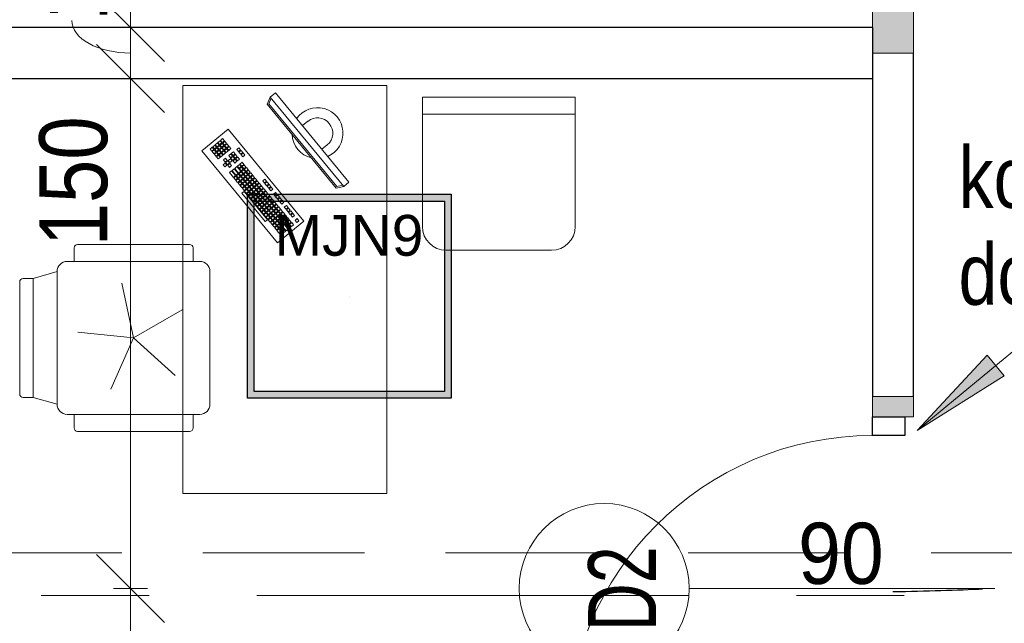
# Model space of a CAD drawing. Header units: centimetres. Extents: x -1631 to 21770, y -8842 to 3590.
# Tile 23 of 142: x 34 to 324, y 400 to 578. Entities that reach past the tile are written whole.
import ezdxf

# ---------------------------------------------------------------- set-up
doc = ezdxf.new("R2010")
doc.units = ezdxf.units.CM
for name, pattern in [('Dash', [60, 30, -30]), ('Oś', [222.25, 127, -31.75, 31.75, -31.75]), ('Ukryte', [71.438, 47.625, -23.813])]:
    doc.linetypes.add(name, pattern=pattern)
for name, color, linetype, lineweight in [('A-ANNO-DIMS', 211, 'Continuous', 13), ('A-ANNO-DIMS-100', 211, 'Continuous', 13), ('A-ANNO-NOTE', 131, 'Continuous', 9), ('A-DETL', 90, 'Continuous', 9), ('A-DETL-GENF', 92, 'Continuous', 9), ('A-DETL-HDLN', 90, 'Ukryte', 9), ('A-DETL-MEDM', 33, 'Continuous', 13), ('A-DOOR', 31, 'Continuous', 13), ('A-WALL', 113, 'Continuous', 13), ('A-WALL-PATT', 111, 'Continuous', 13), ('G-ANNO-TEXT', 231, 'Continuous', 13), ('I-FURN', 30, 'Continuous', 9), ('S-GRID', 1, 'Continuous', 13)]:
    doc.layers.add(name, color=color, linetype=linetype, lineweight=lineweight)
doc.layers.add('E_oprawy', color=12, linetype='Continuous')
doc.styles.add('Arial', font='arial.ttf', dxfattribs={"width": 0.9, "height": 18})
doc.styles.add('Arial Narrow_5', font='ARIALN.TTF', dxfattribs={"height": 20})
doc.styles.add('Arial Narrow_6', font='ARIALN.TTF', dxfattribs={"height": 18})
doc.styles.add('Arial_1', font='arial.ttf', dxfattribs={"width": 0.7, "height": 20})
doc.dimstyles.new('Diagonal_1_100__0__wewnętrzne', dxfattribs={"dimscale": 30.48, "dimtxt": 20.468619, "dimasz": 0.656168, "dimexe": 0.164042, "dimexo": 0.0625, "dimgap": 0.032808, "dimtad": 1, "dimdec": 0, "dimdsep": 46, "dimtxsty": 'Arial Narrow_5', "dimblk1": 'OBLIQUE', "dimblk2": 'OBLIQUE', "dimsah": 1, "dimcen": 0.09, "dimazin": 0, "dimtfac": 1, "dimtdec": 4, "dimtix": 1, "dimtmove": 0, "dimatfit": 3, "dimfxl": 0, "dimtvp": 1, "dimtolj": 1, "dimtzin": 0, "dimarcsym": 0})
doc.dimstyles.new('Diagonal_1_100__0__wewnętrzne_1', dxfattribs={"dimscale": 30.48, "dimtxt": 20.468619, "dimasz": 0.656168, "dimexe": 0.164042, "dimexo": 0.0625, "dimgap": 0.032808, "dimtad": 1, "dimdec": 0, "dimdsep": 46, "dimtxsty": 'Arial Narrow_5', "dimblk1": 'OBLIQUE', "dimblk2": 'OBLIQUE', "dimsah": 1, "dimcen": 0.09, "dimazin": 0, "dimtfac": 1, "dimtdec": 4, "dimtix": 1, "dimtmove": 1, "dimatfit": 3, "dimfxl": 0, "dimtvp": 1, "dimtolj": 1, "dimtzin": 0, "dimarcsym": 0})
doc.dimstyles.new('Diagonal_1_100__0__wewnętrzne_2', dxfattribs={"dimscale": 30.48, "dimtxt": 20.468619, "dimasz": 0.656168, "dimexe": 0.164042, "dimexo": 0.0625, "dimgap": 0.032808, "dimtad": 1, "dimdec": 0, "dimdsep": 46, "dimtxsty": 'Arial Narrow_5', "dimblk1": 'OBLIQUE', "dimblk2": 'OBLIQUE', "dimsah": 1, "dimcen": 0.09, "dimazin": 0, "dimtfac": 1, "dimtdec": 4, "dimtix": 1, "dimtmove": 2, "dimatfit": 3, "dimfxl": 0, "dimtvp": 1, "dimtolj": 1, "dimtzin": 0, "dimarcsym": 0})

# ---------------------------------------------------------------- blocks, each defined once
blk = doc.blocks.new('DRZWI 1S - automatyczna etykieta - Drzwi 90-2322410-6_piętro IV __13_80 m_ - stan projektowany')
at = {"layer": 'A-DETL-GENF'}
for p, q in [((-50.5, 3.5), (-45, 3.5)), ((-50.5, -6), (-50.5, 3.5)), ((-45, 3.5), (-45, -6)), ((45, 3.5), (50.5, 3.5)), ((45, -6), (45, 3.5)), ((50.5, 3.5), (50.5, -6)), ((-45, -6), (-50.5, -6)), ((50.5, -6), (45, -6))]:
    blk.add_line(p, q, dxfattribs=at)
at = {"layer": 'A-DETL-MEDM', "lineweight": 25}
for p, q in [((-50.5, -6), (-50.5, 3.5)), ((-50.5, 3.5), (-45, 3.5)), ((-45, 3.5), (-45, -6)), ((45, 3.5), (45, -6)), ((50.5, 3.5), (45, 3.5)), ((50.5, -6), (50.5, 3.5)), ((-45, -6), (-50.5, -6)), ((45, -6), (50.5, -6))]:
    blk.add_line(p, q, dxfattribs=at)
at = {"layer": 'A-DOOR'}
blk.add_line((45, -6), (45, -96), dxfattribs=at)
blk.add_arc((45, -6), 90, 180, 270, dxfattribs=at)
blk = doc.blocks.new('biurko lekarskie 60x120 - biurko lekarskie 60x120-1270917-6_piętro IV __13_80 m_ - stan projektowany')
at = {"layer": 'I-FURN'}
for p, q in [((-76.23, 30), (43.77, 30)), ((-76.23, -30), (-76.23, 30)), ((43.77, 30), (43.77, -30)), ((-2.52, 2.15), (24.52, 24.38)), ((24.52, 24.38), (30.87, 16.66)), ((23.52, 20.71), (22.9, 20.21)), ((24.03, 20.1), (23.52, 20.71)), ((24.29, 21.35), (23.67, 20.84)), ((23.67, 20.84), (24.18, 20.22)), ((24.18, 20.22), (24.8, 20.73)), ((24.8, 20.73), (24.29, 21.35)), ((24.93, 20.58), (24.31, 20.07)), ((25.06, 21.99), (24.45, 21.48)), ((24.45, 21.48), (24.95, 20.86)), ((25.43, 19.96), (24.93, 20.58)), ((24.95, 20.86), (25.57, 21.37)), ((25.57, 21.37), (25.06, 21.99)), ((25.7, 21.21), (25.08, 20.7)), ((25.08, 20.7), (25.59, 20.09)), ((25.59, 20.09), (26.21, 20.59)), ((26.21, 20.59), (25.7, 21.21)), ((26.33, 20.44), (25.72, 19.93)), ((26.84, 19.82), (26.33, 20.44)), ((20.43, 18.17), (19.81, 17.67)), ((19.81, 17.67), (20.32, 17.05)), ((20.32, 17.05), (20.94, 17.56)), ((20.94, 17.56), (20.43, 18.17)), ((21.06, 17.4), (20.45, 16.89)), ((21.57, 16.78), (21.06, 17.4)), ((21.84, 18.04), (21.22, 17.53)), ((21.22, 17.53), (21.73, 16.91)), ((21.73, 16.91), (22.34, 17.42)), ((22.34, 17.42), (21.84, 18.04)), ((22.75, 20.08), (22.13, 19.57)), ((22.13, 19.57), (22.64, 18.95)), ((22.64, 18.95), (23.25, 19.46)), ((23.25, 19.46), (22.75, 20.08)), ((23.38, 19.31), (22.76, 18.8)), ((22.76, 18.8), (23.27, 18.18)), ((22.9, 20.21), (23.41, 19.59)), ((23.27, 18.18), (23.89, 18.69)), ((23.89, 18.69), (23.38, 19.31)), ((24.02, 18.53), (23.4, 18.03)), ((23.4, 18.03), (23.91, 17.41)), ((23.41, 19.59), (24.03, 20.1)), ((24.15, 19.94), (23.54, 19.43)), ((23.54, 19.43), (24.04, 18.82)), ((23.91, 17.41), (24.52, 17.92)), ((24.52, 17.92), (24.02, 18.53)), ((24.65, 17.76), (24.03, 17.25)), ((24.04, 18.82), (24.66, 19.32)), ((24.66, 19.32), (24.15, 19.94)), ((24.79, 19.17), (24.17, 18.66)), ((24.17, 18.66), (24.68, 18.04)), ((24.31, 20.07), (24.82, 19.45)), ((25.16, 17.14), (24.65, 17.76)), ((24.68, 18.04), (25.3, 18.55)), ((25.3, 18.55), (24.79, 19.17)), ((25.42, 18.4), (24.81, 17.89)), ((24.81, 17.89), (25.31, 17.27)), ((24.82, 19.45), (25.43, 19.96)), ((25.56, 19.81), (24.94, 19.3)), ((24.94, 19.3), (25.45, 18.68)), ((25.31, 17.27), (25.93, 17.78)), ((25.93, 17.78), (25.42, 18.4)), ((26.06, 17.63), (25.44, 17.12)), ((25.45, 18.68), (26.07, 19.19)), ((26.07, 19.19), (25.56, 19.81)), ((26.2, 19.03), (25.58, 18.52)), ((25.58, 18.52), (26.09, 17.91)), ((25.72, 19.93), (26.22, 19.31)), ((26.57, 17.01), (26.06, 17.63)), ((26.09, 17.91), (26.7, 18.41)), ((26.7, 18.41), (26.2, 19.03)), ((26.83, 18.26), (26.21, 17.75)), ((26.21, 17.75), (26.72, 17.13)), ((26.22, 19.31), (26.84, 19.82)), ((26.97, 19.67), (26.35, 19.16)), ((26.35, 19.16), (26.86, 18.54)), ((26.72, 17.13), (27.34, 17.64)), ((27.34, 17.64), (26.83, 18.26)), ((26.86, 18.54), (27.48, 19.05)), ((27.48, 19.05), (26.97, 19.67)), ((27.6, 18.9), (26.99, 18.39)), ((26.99, 18.39), (27.49, 17.77)), ((27.49, 17.77), (28.11, 18.28)), ((28.11, 18.28), (27.6, 18.9)), ((30.87, 16.66), (3.83, -5.57)), ((16.57, 15), (15.95, 14.49)), ((15.95, 14.49), (16.46, 13.87)), ((17.08, 14.38), (16.57, 15)), ((18.11, 16.27), (16.72, 15.13)), ((16.72, 15.13), (17.23, 14.51)), ((17.23, 14.51), (18.62, 15.65)), ((18.75, 15.5), (17.36, 14.35)), ((17.86, 13.74), (19.26, 14.88)), ((19.38, 14.72), (17.99, 13.58)), ((18.62, 15.65), (18.11, 16.27)), ((19.26, 14.88), (18.75, 15.5)), ((19.89, 14.11), (19.38, 14.72)), ((20.29, 16.77), (19.67, 16.26)), ((19.67, 16.26), (20.18, 15.64)), ((20.18, 15.64), (20.8, 16.15)), ((20.8, 16.15), (20.29, 16.77)), ((20.45, 16.89), (20.95, 16.28)), ((21.56, 15.22), (20.94, 14.71)), ((20.94, 14.71), (21.45, 14.1)), ((20.95, 16.28), (21.57, 16.78)), ((21.7, 16.63), (21.08, 16.12)), ((21.08, 16.12), (21.59, 15.5)), ((21.45, 14.1), (22.07, 14.6)), ((22.07, 14.6), (21.56, 15.22)), ((21.59, 15.5), (22.21, 16.01)), ((22.21, 16.01), (21.7, 16.63)), ((22.33, 15.86), (21.72, 15.35)), ((21.72, 15.35), (22.22, 14.73)), ((22.22, 14.73), (22.84, 15.24)), ((22.84, 15.24), (22.33, 15.86)), ((22.97, 15.08), (22.35, 14.58)), ((22.35, 14.58), (22.86, 13.96)), ((23.11, 16.49), (22.49, 15.98)), ((22.49, 15.98), (23, 15.37)), ((23.48, 14.47), (22.97, 15.08)), ((23, 15.37), (23.61, 15.87)), ((23.61, 15.87), (23.11, 16.49)), ((23.74, 15.72), (23.12, 15.21)), ((23.12, 15.21), (23.63, 14.59)), ((23.63, 14.59), (24.25, 15.1)), ((24.25, 15.1), (23.74, 15.72)), ((24.03, 17.25), (24.54, 16.64)), ((24.54, 16.64), (25.16, 17.14)), ((25.29, 16.99), (24.67, 16.48)), ((24.67, 16.48), (25.18, 15.86)), ((25.18, 15.86), (25.79, 16.37)), ((25.79, 16.37), (25.29, 16.99)), ((25.44, 17.12), (25.95, 16.5)), ((25.95, 16.5), (26.57, 17.01)), ((3.73, 5.74), (12.07, 12.6)), ((12.58, 11.98), (4.24, 5.12)), ((12.07, 12.6), (12.58, 11.98)), ((12.71, 11.82), (12.09, 11.31)), ((13.21, 11.2), (12.71, 11.82)), ((13.48, 12.46), (12.86, 11.95)), ((12.86, 11.95), (13.37, 11.33)), ((13.37, 11.33), (13.99, 11.84)), ((13.99, 11.84), (13.48, 12.46)), ((14.11, 11.69), (13.49, 11.18)), ((14.25, 13.09), (13.63, 12.58)), ((13.63, 12.58), (14.14, 11.97)), ((14.62, 11.07), (14.11, 11.69)), ((14.14, 11.97), (14.76, 12.48)), ((14.76, 12.48), (14.25, 13.09)), ((14.88, 12.32), (14.27, 11.81)), ((14.27, 11.81), (14.78, 11.19)), ((15.02, 13.73), (14.4, 13.22)), ((14.4, 13.22), (14.91, 12.6)), ((14.78, 11.19), (15.39, 11.7)), ((15.39, 11.7), (14.88, 12.32)), ((14.91, 12.6), (15.53, 13.11)), ((15.53, 13.11), (15.02, 13.73)), ((15.66, 12.96), (15.04, 12.45)), ((15.04, 12.45), (15.55, 11.83)), ((15.79, 14.36), (15.18, 13.86)), ((15.18, 13.86), (15.68, 13.24)), ((15.55, 11.83), (16.17, 12.34)), ((16.17, 12.34), (15.66, 12.96)), ((16.29, 12.18), (15.67, 11.68)), ((15.67, 11.68), (16.18, 11.06)), ((15.68, 13.24), (16.3, 13.75)), ((16.3, 13.75), (15.79, 14.36)), ((16.43, 13.59), (15.81, 13.08)), ((15.81, 13.08), (16.32, 12.46)), ((16.8, 11.57), (16.29, 12.18)), ((16.32, 12.46), (16.94, 12.97)), ((16.94, 12.97), (16.43, 13.59)), ((17.06, 12.82), (16.45, 12.31)), ((16.45, 12.31), (16.96, 11.69)), ((16.46, 13.87), (17.08, 14.38)), ((17.2, 14.23), (16.58, 13.72)), ((16.58, 13.72), (17.09, 13.1)), ((16.96, 11.69), (17.57, 12.2)), ((17.57, 12.2), (17.06, 12.82)), ((17.7, 12.05), (17.08, 11.54)), ((17.09, 13.1), (17.71, 13.61)), ((17.71, 13.61), (17.2, 14.23)), ((17.84, 13.45), (17.22, 12.95)), ((17.22, 12.95), (17.73, 12.33)), ((17.36, 14.35), (17.86, 13.74)), ((18.21, 11.43), (17.7, 12.05)), ((17.73, 12.33), (18.35, 12.84)), ((18.35, 12.84), (17.84, 13.45)), ((18.47, 12.68), (17.85, 12.17)), ((17.85, 12.17), (18.36, 11.56)), ((17.99, 13.58), (18.5, 12.96)), ((18.36, 11.56), (18.98, 12.06)), ((18.98, 12.06), (18.47, 12.68)), ((19.11, 11.91), (18.49, 11.4)), ((18.5, 12.96), (19.89, 14.11)), ((19.24, 13.32), (18.63, 12.81)), ((18.63, 12.81), (19.14, 12.19)), ((19.62, 11.29), (19.11, 11.91)), ((19.14, 12.19), (19.75, 12.7)), ((19.75, 12.7), (19.24, 13.32)), ((19.88, 12.54), (19.26, 12.04)), ((19.26, 12.04), (19.77, 11.42)), ((20.02, 13.95), (19.4, 13.44)), ((19.4, 13.44), (19.91, 12.83)), ((19.77, 11.42), (20.39, 11.93)), ((20.39, 11.93), (19.88, 12.54)), ((19.91, 12.83), (20.53, 13.33)), ((20.53, 13.33), (20.02, 13.95)), ((20.65, 13.18), (20.03, 12.67)), ((20.03, 12.67), (20.54, 12.05)), ((20.54, 12.05), (21.16, 12.56)), ((21.16, 12.56), (20.65, 13.18)), ((22.2, 14.45), (21.58, 13.94)), ((21.58, 13.94), (22.09, 13.32)), ((22.09, 13.32), (22.71, 13.83)), ((22.71, 13.83), (22.2, 14.45)), ((23.39, 12.84), (22.77, 12.33)), ((22.77, 12.33), (23.28, 11.72)), ((22.86, 13.96), (23.48, 14.47)), ((23.28, 11.72), (23.9, 12.22)), ((23.9, 12.22), (23.39, 12.84)), ((24.16, 13.48), (23.54, 12.97)), ((23.54, 12.97), (24.05, 12.35)), ((24.05, 12.35), (24.67, 12.86)), ((24.67, 12.86), (24.16, 13.48)), ((24.93, 14.11), (24.32, 13.6)), ((24.32, 13.6), (24.83, 12.99)), ((24.83, 12.99), (25.44, 13.49)), ((25.44, 13.49), (24.93, 14.11)), ((9.62, 9.28), (9, 8.77)), ((9, 8.77), (9.51, 8.16)), ((10.12, 8.66), (9.62, 9.28)), ((10.39, 9.92), (9.77, 9.41)), ((9.77, 9.41), (10.28, 8.79)), ((10.28, 8.79), (10.9, 9.3)), ((10.9, 9.3), (10.39, 9.92)), ((11.02, 9.15), (10.41, 8.64)), ((11.16, 10.55), (10.54, 10.04)), ((10.54, 10.04), (11.05, 9.43)), ((11.53, 8.53), (11.02, 9.15)), ((11.05, 9.43), (11.67, 9.93)), ((11.67, 9.93), (11.16, 10.55)), ((11.8, 9.78), (11.18, 9.27)), ((11.18, 9.27), (11.69, 8.65)), ((11.93, 11.19), (11.31, 10.68)), ((11.31, 10.68), (11.82, 10.06)), ((11.69, 8.65), (12.3, 9.16)), ((12.3, 9.16), (11.8, 9.78)), ((12.43, 9.01), (11.81, 8.5)), ((11.82, 10.06), (12.44, 10.57)), ((12.44, 10.57), (11.93, 11.19)), ((12.57, 10.42), (11.95, 9.91)), ((11.95, 9.91), (12.46, 9.29)), ((12.09, 11.31), (12.6, 10.7)), ((12.94, 8.39), (12.43, 9.01)), ((12.46, 9.29), (13.08, 9.8)), ((13.08, 9.8), (12.57, 10.42)), ((13.2, 9.64), (12.58, 9.13)), ((12.58, 9.13), (13.09, 8.52)), ((12.6, 10.7), (13.21, 11.2)), ((13.34, 11.05), (12.72, 10.54)), ((12.72, 10.54), (13.23, 9.92)), ((13.09, 8.52), (13.71, 9.02)), ((13.71, 9.02), (13.2, 9.64)), ((13.84, 8.87), (13.22, 8.36)), ((13.23, 9.92), (13.85, 10.43)), ((13.85, 10.43), (13.34, 11.05)), ((13.98, 10.28), (13.36, 9.77)), ((13.36, 9.77), (13.87, 9.15)), ((13.49, 11.18), (14, 10.56)), ((14.35, 8.25), (13.84, 8.87)), ((13.87, 9.15), (14.48, 9.66)), ((14.48, 9.66), (13.98, 10.28)), ((14.61, 9.51), (13.99, 9)), ((13.99, 9), (14.5, 8.38)), ((14, 10.56), (14.62, 11.07)), ((14.75, 10.91), (14.13, 10.41)), ((14.13, 10.41), (14.64, 9.79)), ((14.5, 8.38), (15.12, 8.89)), ((15.12, 8.89), (14.61, 9.51)), ((15.25, 8.73), (14.63, 8.23)), ((14.64, 9.79), (15.26, 10.3)), ((15.26, 10.3), (14.75, 10.91)), ((15.38, 10.14), (14.76, 9.63)), ((14.76, 9.63), (15.27, 9.01)), ((15.52, 11.55), (14.9, 11.04)), ((14.9, 11.04), (15.41, 10.42)), ((15.75, 8.12), (15.25, 8.73)), ((15.27, 9.01), (15.89, 9.52)), ((15.89, 9.52), (15.38, 10.14)), ((16.02, 9.37), (15.4, 8.86)), ((15.4, 8.86), (15.91, 8.24)), ((15.41, 10.42), (16.03, 10.93)), ((16.03, 10.93), (15.52, 11.55)), ((16.16, 10.78), (15.54, 10.27)), ((15.54, 10.27), (16.05, 9.65)), ((15.91, 8.24), (16.53, 8.75)), ((16.53, 8.75), (16.02, 9.37)), ((16.05, 9.65), (16.66, 10.16)), ((16.66, 10.16), (16.16, 10.78)), ((16.79, 10), (16.17, 9.5)), ((16.17, 9.5), (16.68, 8.88)), ((16.18, 11.06), (16.8, 11.57)), ((16.93, 11.41), (16.31, 10.9)), ((16.31, 10.9), (16.82, 10.29)), ((16.68, 8.88), (17.3, 9.39)), ((17.3, 9.39), (16.79, 10)), ((16.82, 10.29), (17.44, 10.79)), ((17.44, 10.79), (16.93, 11.41)), ((17.56, 10.64), (16.94, 10.13)), ((16.94, 10.13), (17.45, 9.51)), ((17.08, 11.54), (17.59, 10.92)), ((17.45, 9.51), (18.07, 10.02)), ((18.07, 10.02), (17.56, 10.64)), ((17.59, 10.92), (18.21, 11.43)), ((18.34, 11.27), (17.72, 10.77)), ((17.72, 10.77), (18.23, 10.15)), ((18.23, 10.15), (18.84, 10.66)), ((18.84, 10.66), (18.34, 11.27)), ((18.49, 11.4), (19, 10.78)), ((19, 10.78), (19.62, 11.29)), ((5.75, 6.11), (5.14, 5.6)), ((6.26, 5.49), (5.75, 6.11)), ((5.91, 6.23), (6.53, 6.74)), ((6.42, 5.62), (5.91, 6.23)), ((7.03, 6.12), (6.42, 5.62)), ((6.53, 6.74), (7.03, 6.12)), ((6.54, 5.46), (7.16, 5.97)), ((7.3, 7.38), (6.68, 6.87)), ((6.68, 6.87), (7.19, 6.25)), ((7.16, 5.97), (7.67, 5.35)), ((7.19, 6.25), (7.81, 6.76)), ((7.81, 6.76), (7.3, 7.38)), ((7.93, 6.6), (7.32, 6.1)), ((7.32, 6.1), (7.82, 5.48)), ((8.07, 8.01), (7.45, 7.5)), ((7.45, 7.5), (7.96, 6.89)), ((7.82, 5.48), (8.44, 5.99)), ((8.44, 5.99), (7.93, 6.6)), ((8.57, 5.83), (7.95, 5.32)), ((7.96, 6.89), (8.58, 7.39)), ((9.21, 6.62), (8.07, 8.01)), ((8.71, 7.24), (8.09, 6.73)), ((8.09, 6.73), (8.6, 6.11)), ((8.84, 8.65), (8.23, 8.14)), ((8.23, 8.14), (8.73, 7.52)), ((9.08, 5.21), (8.57, 5.83)), ((8.6, 6.11), (9.21, 6.62)), ((9.34, 6.47), (8.72, 5.96)), ((8.72, 5.96), (9.23, 5.34)), ((8.73, 7.52), (9.35, 8.03)), ((9.35, 8.03), (8.84, 8.65)), ((9.48, 7.87), (8.86, 7.37)), ((8.86, 7.37), (9.37, 6.75)), ((9.23, 5.34), (9.85, 5.85)), ((9.85, 5.85), (9.34, 6.47)), ((9.37, 6.75), (9.99, 7.26)), ((9.99, 7.26), (9.48, 7.87)), ((10.11, 7.1), (9.5, 6.59)), ((9.5, 6.59), (10, 5.98)), ((9.51, 8.16), (10.12, 8.66)), ((10.25, 8.51), (9.63, 8)), ((9.63, 8), (10.14, 7.38)), ((10, 5.98), (10.62, 6.48)), ((10.62, 6.48), (10.11, 7.1)), ((10.75, 6.33), (10.13, 5.82)), ((10.13, 5.82), (10.64, 5.2)), ((10.14, 7.38), (10.76, 7.89)), ((10.76, 7.89), (10.25, 8.51)), ((10.89, 7.74), (10.27, 7.23)), ((10.27, 7.23), (10.78, 6.61)), ((10.41, 8.64), (10.91, 8.02)), ((11.26, 5.71), (10.75, 6.33)), ((10.78, 6.61), (11.39, 7.12)), ((11.39, 7.12), (10.89, 7.74)), ((11.52, 6.97), (10.9, 6.46)), ((10.9, 6.46), (11.41, 5.84)), ((10.91, 8.02), (11.53, 8.53)), ((11.66, 8.37), (11.04, 7.86)), ((11.04, 7.86), (11.55, 7.25)), ((11.41, 5.84), (12.03, 6.35)), ((12.03, 6.35), (11.52, 6.97)), ((12.16, 6.19), (11.54, 5.68)), ((11.55, 7.25), (12.17, 7.75)), ((12.17, 7.75), (11.66, 8.37)), ((12.29, 7.6), (11.68, 7.09)), ((11.68, 7.09), (12.18, 6.47)), ((11.81, 8.5), (12.32, 7.88)), ((12.66, 5.57), (12.16, 6.19)), ((12.18, 6.47), (12.8, 6.98)), ((12.8, 6.98), (12.29, 7.6)), ((12.93, 6.83), (12.31, 6.32)), ((12.31, 6.32), (12.82, 5.7)), ((12.32, 7.88), (12.94, 8.39)), ((13.07, 8.24), (12.45, 7.73)), ((12.45, 7.73), (12.96, 7.11)), ((12.82, 5.7), (13.44, 6.21)), ((13.44, 6.21), (12.93, 6.83)), ((12.96, 7.11), (13.57, 7.62)), ((13.57, 7.62), (13.07, 8.24)), ((13.7, 7.46), (13.08, 6.95)), ((13.08, 6.95), (13.59, 6.34)), ((13.22, 8.36), (13.73, 7.74)), ((13.59, 6.34), (14.21, 6.85)), ((14.21, 6.85), (13.7, 7.46)), ((13.73, 7.74), (14.35, 8.25)), ((14.47, 8.1), (13.86, 7.59)), ((13.86, 7.59), (14.36, 6.97)), ((14.89, 5.85), (14.28, 5.35)), ((14.36, 6.97), (14.98, 7.48)), ((14.98, 7.48), (14.47, 8.1)), ((14.63, 8.23), (15.14, 7.61)), ((15.4, 5.24), (14.89, 5.85)), ((15.67, 6.49), (15.05, 5.98)), ((15.05, 5.98), (15.56, 5.36)), ((15.14, 7.61), (15.75, 8.12)), ((15.56, 5.36), (16.17, 5.87)), ((16.17, 5.87), (15.67, 6.49)), ((1.89, 2.93), (1.27, 2.42)), ((2.4, 2.31), (1.89, 2.93)), ((2.66, 3.57), (2.05, 3.06)), ((2.05, 3.06), (2.55, 2.44)), ((2.55, 2.44), (3.17, 2.95)), ((3.17, 2.95), (2.66, 3.57)), ((3.44, 4.2), (2.82, 3.69)), ((2.82, 3.69), (3.33, 3.08)), ((3.33, 3.08), (3.94, 3.58)), ((3.94, 3.58), (3.44, 4.2)), ((4.07, 3.43), (3.45, 2.92)), ((3.45, 2.92), (3.96, 2.3)), ((4.21, 4.84), (3.59, 4.33)), ((3.59, 4.33), (4.1, 3.71)), ((4.24, 5.12), (3.73, 5.74)), ((4.58, 2.81), (4.07, 3.43)), ((4.1, 3.71), (4.72, 4.22)), ((4.72, 4.22), (4.21, 4.84)), ((4.84, 4.06), (4.23, 3.56)), ((4.23, 3.56), (4.73, 2.94)), ((4.98, 5.47), (4.36, 4.96)), ((4.36, 4.96), (4.87, 4.35)), ((4.73, 2.94), (5.35, 3.45)), ((5.35, 3.45), (4.84, 4.06)), ((5.48, 3.29), (4.86, 2.78)), ((4.87, 4.35), (5.49, 4.85)), ((5.49, 4.85), (4.98, 5.47)), ((5.62, 4.7), (5, 4.19)), ((5, 4.19), (5.51, 3.57)), ((5.14, 5.6), (5.64, 4.98)), ((5.99, 2.67), (5.48, 3.29)), ((5.51, 3.57), (6.12, 4.08)), ((6.12, 4.08), (5.62, 4.7)), ((6.25, 3.93), (5.63, 3.42)), ((5.63, 3.42), (6.14, 2.8)), ((5.64, 4.98), (6.26, 5.49)), ((6.39, 5.33), (5.77, 4.83)), ((5.77, 4.83), (6.28, 4.21)), ((6.14, 2.8), (6.76, 3.31)), ((6.76, 3.31), (6.25, 3.93)), ((6.89, 3.15), (6.27, 2.65)), ((6.28, 4.21), (6.9, 4.72)), ((6.9, 4.72), (6.39, 5.33)), ((7.02, 4.56), (6.41, 4.05)), ((6.41, 4.05), (6.91, 3.44)), ((7.05, 4.84), (6.54, 5.46)), ((7.39, 2.54), (6.89, 3.15)), ((6.91, 3.44), (7.53, 3.94)), ((7.53, 3.94), (7.02, 4.56)), ((7.66, 3.79), (7.04, 3.28)), ((7.04, 3.28), (7.55, 2.66)), ((7.67, 5.35), (7.05, 4.84)), ((7.18, 4.69), (7.8, 5.2)), ((7.69, 4.07), (7.18, 4.69)), ((7.55, 2.66), (8.17, 3.17)), ((8.17, 3.17), (7.66, 3.79)), ((8.29, 3.02), (7.68, 2.51)), ((8.3, 4.58), (7.69, 4.07)), ((7.8, 5.2), (8.3, 4.58)), ((7.81, 3.92), (8.43, 4.42)), ((8.32, 3.3), (7.81, 3.92)), ((7.95, 5.32), (8.46, 4.71)), ((8.8, 2.4), (8.29, 3.02)), ((8.94, 3.81), (8.32, 3.3)), ((8.43, 4.42), (8.94, 3.81)), ((8.45, 3.14), (9.07, 3.65)), ((8.96, 2.53), (8.45, 3.14)), ((8.46, 4.71), (9.08, 5.21)), ((9.2, 5.06), (8.59, 4.55)), ((8.59, 4.55), (9.09, 3.93)), ((9.57, 3.03), (8.96, 2.53)), ((9.07, 3.65), (9.57, 3.03)), ((9.09, 3.93), (9.71, 4.44)), ((9.71, 4.44), (9.2, 5.06)), ((9.84, 4.29), (9.22, 3.78)), ((9.22, 3.78), (9.73, 3.16)), ((9.98, 5.69), (9.36, 5.19)), ((9.36, 5.19), (9.87, 4.57)), ((9.73, 3.16), (10.35, 3.67)), ((10.35, 3.67), (9.84, 4.29)), ((9.87, 4.57), (10.48, 5.08)), ((10.48, 5.08), (9.98, 5.69)), ((10.61, 4.92), (9.99, 4.41)), ((9.99, 4.41), (10.5, 3.8)), ((10.5, 3.8), (11.12, 4.3)), ((11.12, 4.3), (10.61, 4.92)), ((10.64, 5.2), (11.26, 5.71)), ((11.38, 5.56), (10.77, 5.05)), ((10.77, 5.05), (11.27, 4.43)), ((11.8, 3.31), (11.19, 2.81)), ((11.27, 4.43), (11.89, 4.94)), ((11.89, 4.94), (11.38, 5.56)), ((11.54, 5.68), (12.05, 5.07)), ((12.31, 2.7), (11.8, 3.31)), ((12.05, 5.07), (12.66, 5.57)), ((13.35, 4.58), (12.73, 4.08)), ((12.73, 4.08), (13.24, 3.46)), ((13.24, 3.46), (13.86, 3.97)), ((13.86, 3.97), (13.35, 4.58)), ((14.12, 5.22), (13.5, 4.71)), ((13.5, 4.71), (14.01, 4.09)), ((13.54, -15.18), (38.3, 5.18)), ((13.99, -15.33), (38.36, 4.71)), ((14.01, 4.09), (14.63, 4.6)), ((14.06, -17.34), (40.32, 4.25)), ((14.63, 4.6), (14.12, 5.22)), ((14.28, 5.35), (14.78, 4.73)), ((14.78, 4.73), (15.4, 5.24)), ((38.3, 5.18), (40.32, 4.25)), ((38.36, 4.71), (39.99, 3.98)), ((40.32, 4.25), (41.59, 2.71)), ((3.83, -5.57), (-2.52, 2.15)), ((1.12, 2.3), (-0.27, 1.15)), ((-0.27, 1.15), (0.24, 0.53)), ((0.24, 0.53), (1.63, 1.68)), ((1.75, 1.52), (0.36, 0.38)), ((0.36, 0.38), (0.87, -0.24)), ((0.87, -0.24), (2.26, 0.91)), ((2.39, 0.75), (1, -0.39)), ((1.63, 1.68), (1.12, 2.3)), ((1.27, 2.42), (1.78, 1.8)), ((1.51, -1.01), (2.9, 0.13)), ((2.26, 0.91), (1.75, 1.52)), ((1.78, 1.8), (2.4, 2.31)), ((2.53, 2.16), (1.91, 1.65)), ((1.91, 1.65), (2.42, 1.03)), ((2.9, 0.13), (2.39, 0.75)), ((2.42, 1.03), (3.03, 1.54)), ((3.03, 1.54), (2.53, 2.16)), ((3.16, 1.39), (2.54, 0.88)), ((2.54, 0.88), (3.05, 0.26)), ((3.3, 2.79), (2.68, 2.29)), ((2.68, 2.29), (3.19, 1.67)), ((3.05, 0.26), (3.67, 0.77)), ((3.67, 0.77), (3.16, 1.39)), ((3.8, 0.61), (3.18, 0.11)), ((3.18, 0.11), (3.69, -0.51)), ((3.19, 1.67), (3.81, 2.18)), ((3.81, 2.18), (3.3, 2.79)), ((3.93, 2.02), (3.32, 1.51)), ((3.32, 1.51), (3.82, 0.9)), ((4.31, 0), (3.8, 0.61)), ((3.82, 0.9), (4.44, 1.4)), ((4.44, 1.4), (3.93, 2.02)), ((4.57, 1.25), (3.95, 0.74)), ((3.95, 0.74), (4.46, 0.12)), ((3.96, 2.3), (4.58, 2.81)), ((4.71, 2.66), (4.09, 2.15)), ((4.09, 2.15), (4.6, 1.53)), ((4.46, 0.12), (5.08, 0.63)), ((5.08, 0.63), (4.57, 1.25)), ((5.2, 0.48), (4.59, -0.03)), ((4.6, 1.53), (5.21, 2.04)), ((5.21, 2.04), (4.71, 2.66)), ((5.34, 1.88), (4.72, 1.38)), ((4.72, 1.38), (5.23, 0.76)), ((4.86, 2.78), (5.37, 2.17)), ((5.71, -0.14), (5.2, 0.48)), ((5.23, 0.76), (5.85, 1.27)), ((5.85, 1.27), (5.34, 1.88)), ((5.98, 1.11), (5.36, 0.6)), ((5.36, 0.6), (5.87, -0.01)), ((5.37, 2.17), (5.99, 2.67)), ((6.11, 2.52), (5.5, 2.01)), ((5.5, 2.01), (6, 1.39)), ((5.87, -0.01), (6.48, 0.49)), ((6.48, 0.49), (5.98, 1.11)), ((6, 1.39), (6.62, 1.9)), ((6.62, 1.9), (6.11, 2.52)), ((6.75, 1.75), (6.13, 1.24)), ((6.13, 1.24), (6.64, 0.62)), ((6.27, 2.65), (6.78, 2.03)), ((6.64, 0.62), (7.26, 1.13)), ((7.26, 1.13), (6.75, 1.75)), ((6.78, 2.03), (7.39, 2.54)), ((7.52, 2.38), (6.9, 1.87)), ((6.9, 1.87), (7.41, 1.26)), ((7.94, 0.14), (7.32, -0.37)), ((7.41, 1.26), (8.03, 1.76)), ((8.03, 1.76), (7.52, 2.38)), ((7.68, 2.51), (8.18, 1.89)), ((8.45, -0.48), (7.94, 0.14)), ((8.18, 1.89), (8.8, 2.4)), ((9.49, 1.41), (8.87, 0.9)), ((8.87, 0.9), (9.38, 0.28)), ((9.38, 0.28), (10, 0.79)), ((10, 0.79), (9.49, 1.41)), ((9.64, 1.54), (10.26, 2.04)), ((10.15, 0.92), (9.64, 1.54)), ((10.77, 1.43), (10.15, 0.92)), ((10.26, 2.04), (10.77, 1.43)), ((11.03, 2.68), (10.41, 2.17)), ((10.41, 2.17), (10.92, 1.55)), ((10.92, 1.55), (11.54, 2.06)), ((11.54, 2.06), (11.03, 2.68)), ((11.19, 2.81), (11.69, 2.19)), ((11.69, 2.19), (12.31, 2.7)), ((41.59, 2.71), (15.33, -18.89)), ((1, -0.39), (1.51, -1.01)), ((2.25, -0.66), (1.63, -1.16)), ((1.63, -1.16), (2.14, -1.78)), ((2.14, -1.78), (2.76, -1.27)), ((2.76, -1.27), (2.25, -0.66)), ((2.89, -1.43), (2.27, -1.94)), ((2.27, -1.94), (2.78, -2.56)), ((3.02, -0.02), (2.41, -0.53)), ((2.41, -0.53), (2.91, -1.15)), ((2.78, -2.56), (3.4, -2.05)), ((3.4, -2.05), (2.89, -1.43)), ((2.91, -1.15), (3.53, -0.64)), ((3.53, -0.64), (3.02, -0.02)), ((3.66, -0.79), (3.04, -1.3)), ((3.04, -1.3), (3.55, -1.92)), ((3.55, -1.92), (4.17, -1.41)), ((4.17, -1.41), (3.66, -0.79)), ((3.69, -0.51), (4.31, 0)), ((4.43, -0.16), (3.81, -0.67)), ((3.81, -0.67), (4.32, -1.28)), ((4.32, -1.28), (4.94, -0.78)), ((4.94, -0.78), (4.43, -0.16)), ((4.59, -0.03), (5.09, -0.65)), ((5.63, -1.77), (5.01, -2.28)), ((5.01, -2.28), (5.52, -2.89)), ((5.09, -0.65), (5.71, -0.14)), ((5.52, -2.89), (6.13, -2.38)), ((6.13, -2.38), (5.63, -1.77)), ((6.4, -1.13), (5.78, -1.64)), ((5.78, -1.64), (6.29, -2.26)), ((6.29, -2.26), (6.91, -1.75)), ((6.91, -1.75), (6.4, -1.13)), ((7.17, -0.5), (6.55, -1)), ((6.55, -1), (7.06, -1.62)), ((7.06, -1.62), (7.68, -1.11)), ((7.68, -1.11), (7.17, -0.5)), ((7.32, -0.37), (7.83, -0.99)), ((7.83, -0.99), (8.45, -0.48)), ((4.08, -3.04), (3.46, -3.55)), ((3.46, -3.55), (3.97, -4.16)), ((3.97, -4.16), (4.59, -3.66)), ((4.59, -3.66), (4.08, -3.04)), ((33.21, -6.78), (31.94, -5.23)), ((26.25, -12.49), (24.98, -10.95)), ((14.06, -17.34), (13.54, -15.18)), ((14.39, -17.07), (13.99, -15.33)), ((15.33, -18.89), (14.06, -17.34)), ((43.77, -30), (-76.23, -30))]:
    blk.add_line(p, q, dxfattribs=at)
for radius, start, end in [(7.5, 92.5607, 166.3005), (7.5, 203.9646, 54.8966), (4.5, 219.4306, 39.4306)]:
    blk.add_arc((29.73, -9.63), radius, start, end, dxfattribs=at)
blk = doc.blocks.new('krzesło obrotowe - krzesło obrotowe-1270918-6_piętro IV __13_80 m_ - stan projektowany')
at = {"layer": 'I-FURN'}
for p, q in [((-17.5, 22.5), (-17.5, 26.5)), ((-16.5, 27.5), (16.5, 27.5)), ((17.5, 22.5), (17.5, 26.5)), ((-19.5, 22.5), (19.5, 22.5)), ((-29.5, 17.5), (-32.5, 17.5)), ((-22.5, 19.5), (-29.5, 17.5)), ((-29.5, -17.5), (-29.5, 17.5)), ((-22.5, -19.5), (-22.5, 19.5)), ((22.5, 19.5), (22.5, -19.5)), ((-33.5, -16.5), (-33.5, 16.5)), ((-3.43, 16.14), (0, 0)), ((0, 0), (14.29, 8.25)), ((0, 0), (-16.41, 1.72)), ((-6.71, -15.07), (0, 0)), ((0, 0), (12.26, -11.04)), ((-32.5, -17.5), (-29.5, -17.5)), ((-29.5, -17.5), (-22.5, -19.5)), ((19.5, -22.5), (-19.5, -22.5)), ((-17.5, -22.5), (-17.5, -26.5)), ((17.5, -22.5), (17.5, -26.5)), ((16.5, -27.5), (-16.5, -27.5))]:
    blk.add_line(p, q, dxfattribs=at)
for centre, radius, start, end in [((-16.5, 26.5), 1, 90, 180), ((16.5, 26.5), 1, 0, 90), ((-19.5, 19.5), 3, 90, 180), ((19.5, 19.5), 3, 360, 90), ((-32.5, 16.5), 1, 90, 180), ((-32.5, -16.5), 1, 180, 270), ((-19.5, -19.5), 3, 180, 270), ((19.5, -19.5), 3, 270, 0), ((-16.5, -26.5), 1, 180, 270), ((16.5, -26.5), 1, 270, 0)]:
    blk.add_arc(centre, radius, start, end, dxfattribs=at)
blk = doc.blocks.new('krzesło - krzesło-823058-6_piętro IV __13_80 m_ - stan projektowany')
at = {"layer": 'I-FURN'}
for p, q in [((-22.5, 22.5), (-22.5, -15.5)), ((22.5, 22.5), (-22.5, 22.5)), ((22.5, -15.5), (22.5, 22.5)), ((22.5, 17.5), (-22.5, 17.5)), ((-15.5, -22.5), (15.5, -22.5))]:
    blk.add_line(p, q, dxfattribs=at)
for centre, start, end in [((-15.5, -15.5), 180, 270), ((15.5, -15.5), 270, 0)]:
    blk.add_arc(centre, 7, start, end, dxfattribs=at)
blk = doc.blocks.new('DIMBLOCK161-6_piętro IV __13_80 m_ - stan projektowany')
at = {"layer": 'A-ANNO-DIMS-100', "transparency": 16777216}
for p, q in [((66.98, 410.33), (56.98, 420.33)), ((71.98, 410.33), (61.98, 410.33)), ((66.98, 132.33), (66.98, 410.33)), ((66.98, 410.33), (76.98, 400.33)), ((66.98, 410.33), (71.98, 410.33)), ((66.98, 132.33), (56.98, 142.33)), ((61.98, 132.33), (71.98, 132.33)), ((66.98, 132.33), (61.98, 132.33)), ((66.98, 132.33), (76.98, 122.33))]:
    blk.add_line(p, q, dxfattribs=at)
at = {"layer": 'A-ANNO-DIMS-100', "color": 0, "transparency": 16777216, "insert": (40.13, 252.32), "char_height": 20, "width": 45.6158, "attachment_point": 1, "rotation": 90, "line_spacing_factor": 0.974696, "style": 'Arial Narrow_5'}
blk.add_mtext('278', dxfattribs=at)
blk = doc.blocks.new('_Oblique')
at = {"color": 0, "linetype": 'ByBlock', "lineweight": -2}
blk.add_line((-0.5, -0.5), (0.5, 0.5), dxfattribs=at)
blk = doc.blocks.new('DIMBLOCK162-6_piętro IV __13_80 m_ - stan projektowany')
at = {"layer": 'A-ANNO-DIMS-100', "transparency": 16777216}
for p, q in [((66.98, 560.33), (56.98, 570.33)), ((61.98, 560.33), (71.98, 560.33)), ((66.98, 560.33), (61.98, 560.33)), ((66.98, 410.33), (66.98, 560.33)), ((66.98, 560.33), (76.98, 550.33)), ((66.98, 410.33), (56.98, 420.33)), ((71.98, 410.33), (61.98, 410.33)), ((66.98, 410.33), (76.98, 400.33)), ((66.98, 410.33), (71.98, 410.33))]:
    blk.add_line(p, q, dxfattribs=at)
at = {"layer": 'A-ANNO-DIMS-100', "color": 0, "transparency": 16777216, "insert": (40.13, 511), "char_height": 20, "width": 45.6158, "attachment_point": 1, "rotation": 90, "line_spacing_factor": 0.974696, "style": 'Arial Narrow_5'}
blk.add_mtext('150', dxfattribs=at)
blk = doc.blocks.new('DIMBLOCK163-6_piętro IV __13_80 m_ - stan projektowany')
at = {"layer": 'A-ANNO-DIMS-100', "transparency": 16777216}
for p, q in [((66.98, 575.33), (56.98, 585.33)), ((61.98, 575.33), (71.98, 575.33)), ((66.98, 575.33), (61.98, 575.33)), ((66.98, 560.33), (66.98, 575.33)), ((66.98, 575.33), (76.98, 565.33)), ((66.98, 560.33), (56.98, 570.33)), ((61.98, 560.33), (71.98, 560.33)), ((66.98, 560.33), (61.98, 560.33)), ((66.98, 560.33), (76.98, 550.33))]:
    blk.add_line(p, q, dxfattribs=at)
blk.add_ellipse((66.98, 577.44), major_axis=(17.24, 0), ratio=0.557371, start_param=3.141593, end_param=4.712389, dxfattribs=at)
at = {"layer": 'A-ANNO-DIMS-100', "color": 0, "transparency": 16777216, "insert": (40.13, 577.44), "char_height": 20, "width": 30.4105, "attachment_point": 1, "rotation": 90, "line_spacing_factor": 0.974696, "style": 'Arial Narrow_5'}
blk.add_mtext('15', dxfattribs=at)
blk = doc.blocks.new('DIMBLOCK164-6_piętro IV __13_80 m_ - stan projektowany')
at = {"layer": 'A-ANNO-DIMS-100', "transparency": 16777216}
for p, q in [((66.98, 735.33), (56.98, 745.33)), ((71.98, 735.33), (61.98, 735.33)), ((66.98, 575.33), (66.98, 735.33)), ((66.98, 735.33), (76.98, 725.33)), ((66.98, 735.33), (71.98, 735.33)), ((66.98, 575.33), (56.98, 585.33)), ((61.98, 575.33), (71.98, 575.33)), ((66.98, 575.33), (61.98, 575.33)), ((66.98, 575.33), (76.98, 565.33))]:
    blk.add_line(p, q, dxfattribs=at)
at = {"layer": 'A-ANNO-DIMS-100', "color": 0, "transparency": 16777216, "insert": (40.13, 636.32), "char_height": 20, "width": 45.6158, "attachment_point": 1, "rotation": 90, "line_spacing_factor": 0.974696, "style": 'Arial Narrow_5'}
blk.add_mtext('160', dxfattribs=at)
blk = doc.blocks.new('MJN9')
at = {"layer": 'E_oprawy', "linetype": 'ByBlock'}
h = blk.add_hatch(color=256, dxfattribs=at)
h.paths.add_polyline_path([(-30, -30), (-30, 30), (30, 30), (30, -30)])
h.paths.add_polyline_path([(-28, -28), (-28, 28), (28, 28), (28, -28)], flags=16)
for points in [[(-30, -30), (-30, 30), (30, 30), (30, -30)], [(-28, -28), (-28, 28), (28, 28), (28, -28)]]:
    blk.add_lwpolyline(points, close=True, dxfattribs=at)
blk.add_circle((0, 0), 0.0000001, dxfattribs=at)
at = {"layer": 'E_oprawy', "color": 4, "style": 'Arial'}
blk.add_text('MJN9', height=12, dxfattribs=at).set_placement((-21.96, 11.9))

msp = doc.modelspace()

# ---------------------------------------------------------------- hatches: boundary and pattern name
at = {"layer": 'A-WALL-PATT'}
h = msp.add_hatch(color=9, dxfattribs=at)
h.paths.add_polyline_path([(297.38, 122.33), (297.38, 359.83), (285.38, 359.83), (285.38, 122.33)], flags=0)
h.paths.add_polyline_path([(294.88, 460.83), (297.38, 460.83), (297.38, 466.83), (285.38, 466.83), (285.38, 460.83)], flags=0)
h.paths.add_polyline_path([(297.38, 567.83), (297.38, 684.83), (285.38, 684.83), (285.38, 567.83), (294.88, 567.83)], flags=0)
h.paths.add_polyline_path([(285.38, 785.83), (297.38, 785.83), (297.38, 797.33), (285.38, 797.33), (285.38, 788.28)], flags=0)
at = {"layer": 'G-ANNO-TEXT'}
msp.add_hatch(color=50, dxfattribs=at).paths.add_polyline_path([(298.47, 456.82), (324.12, 472.88), (319.08, 478.97)], flags=0)

# ---------------------------------------------------------------- linework, layer by layer
at = {"layer": 'A-ANNO-NOTE', "lineweight": 13}
msp.add_line((321.38, 410.33), (231.38, 410.33), dxfattribs=at)
msp.add_line((321.38, 410.33), (231.38, 410.33), dxfattribs=at)
msp.add_circle((206.38, 410.33), 25, dxfattribs=at)
at = {"layer": 'A-DETL', "linetype": 'Dash', "lineweight": 25}
msp.add_open_spline([(412.84, 1006.95), (412.84, 497.96), (412.84, 435.33), (370.99, 410.92), (291.38, 409.33)], degree=3, knots=[0, 0, 0, 0, 6.781245, 8.866954, 8.866954, 8.866954, 8.866954], dxfattribs=at)
at = {"layer": 'A-DETL-HDLN'}
msp.add_line((-1197.62, 420.83), (1172.38, 420.83), dxfattribs=at)
at = {"layer": 'A-WALL', "lineweight": 9}
for p, q in [((285.38, 684.83), (285.38, 575.33)), ((297.38, 567.83), (297.38, 684.83)), ((285.38, 466.83), (285.38, 460.83)), ((297.38, 460.83), (297.38, 466.83)), ((294.88, 460.83), (297.38, 460.83))]:
    msp.add_line(p, q, dxfattribs=at)
at = {"layer": 'A-WALL', "color": 7, "lineweight": 25}
for p, q in [((285.38, 575.33), (-22.62, 575.33)), ((285.38, 575.33), (285.38, 466.83)), ((297.38, 466.83), (297.38, 567.83)), ((-22.62, 560.33), (285.38, 560.33))]:
    msp.add_line(p, q, dxfattribs=at)
at = {"layer": 'A-WALL'}
for p, q in [((285.38, 567.83), (297.38, 567.83)), ((297.38, 466.83), (285.38, 466.83))]:
    msp.add_line(p, q, dxfattribs=at)
at = {"layer": 'G-ANNO-TEXT', "color": 50}
for p, q in [((298.47, 456.82), (330.85, 483.57)), ((319.08, 478.97), (298.47, 456.82)), ((324.12, 472.88), (319.08, 478.97)), ((298.47, 456.82), (324.12, 472.88))]:
    msp.add_line(p, q, dxfattribs=at)
at = {"layer": 'S-GRID', "linetype": 'Oś'}
msp.add_line((1342.46, 408.33), (-1368.76, 408.33), dxfattribs=at)

# ---------------------------------------------------------------- block references
at = {"layer": 'A-DOOR', "rotation": 269.9999999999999}
msp.add_blockref('DRZWI 1S - automatyczna etykieta - Drzwi 90-2322410-6_piętro IV __13_80 m_ - stan projektowany', (291.38, 410.33), dxfattribs=at)
at = {"layer": 'E_oprawy', "color": 2}
msp.add_blockref('MJN9', (131.38, 496.33), dxfattribs=at)
at = {"layer": 'I-FURN', "rotation": 90.00000000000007}
msp.add_blockref('biurko lekarskie 60x120 - biurko lekarskie 60x120-1270917-6_piętro IV __13_80 m_ - stan projektowany', (112.38, 514.56), dxfattribs=at)
at = {"layer": 'I-FURN'}
for name, p in [('krzesło - krzesło-823058-6_piętro IV __13_80 m_ - stan projektowany', (175.38, 532.33)), ('krzesło obrotowe - krzesło obrotowe-1270918-6_piętro IV __13_80 m_ - stan projektowany', (67.88, 484.06))]:
    msp.add_blockref(name, p, dxfattribs=at)

# ---------------------------------------------------------------- texts
at = {"layer": 'A-ANNO-NOTE', "lineweight": 211, "insert": (276.05, 420.56), "char_height": 18, "width": 25.65, "attachment_point": 5, "line_spacing_factor": 0.936439, "style": 'Arial'}
msp.add_mtext('\\pxqc,t6.35,12.7,19.05,25.4,31.75,38.1,44.45,50.8,57.15,63.5,69.85,76.2,82.55,88.9,95.25,101.6,107.95,114.3,120.65,127,133.35,139.7,146.05,152.4,158.75,165.1,171.45,177.8,184.15,190.5,196.85,203.2;{90}', dxfattribs=at)
at = {"layer": 'A-ANNO-NOTE', "lineweight": 211, "insert": (211.67, 410.26), "char_height": 20, "width": 25.97, "attachment_point": 5, "rotation": 90, "line_spacing_factor": 0.936439, "style": 'Arial_1'}
msp.add_mtext('\\pxqc,t4.445,8.89,13.335,17.78,22.225,26.67,31.115,35.56,40.005,44.45,48.895,53.34,57.785,62.23,66.675,71.12,75.565,80.01,84.455,88.9,93.345,97.79,102.235,106.68,111.125,115.57,120.015,124.46,128.905,133.35,137.795,142.24;{D2}', dxfattribs=at)
at = {"layer": 'G-ANNO-TEXT', "color": 7, "insert": (384.03, 540.29), "char_height": 18, "width": 106.5, "attachment_point": 3, "line_spacing_factor": 0.949189, "style": 'Arial Narrow_6'}
msp.add_mtext('\\pt127.00008,253.99998,381.00006,507.99996,635.00004,761.99994,889.00002,1015.99992,1143,1270.00008,1396.99998,1524.00006,1650.99996,1778.00004,1904.99994,2032.00002,2158.99992,2286,2413.00008,2539.99998,2667.00006,2793.99996,2921.00004,3047.99994,3175.00002,3301.99992,3429,3556.00008,3682.99998,3810.00006,3936.99996,4064.00004;kontrola dostępu', dxfattribs=at)

# ---------------------------------------------------------------- dimensions: what is measured, and where the dimension line sits
at = {"layer": 'A-ANNO-DIMS'}
for base, p1, p2, override, picture, middle in [((66.98, 735.33), (61.98, 575.33), (71.98, 735.33), {"dimpost": '<>', "dimfxl": 160.312195}, 'DIMBLOCK164-6_piętro IV __13_80 m_ - stan projektowany', (55.77, 655.33)), ((66.98, 410.33), (61.98, 132.33), (71.98, 410.33), {"dimpost": '<>', "dimfxl": 278.179798}, 'DIMBLOCK161-6_piętro IV __13_80 m_ - stan projektowany', (55.77, 271.33))]:
    dim = msp.add_linear_dim(base=base, p1=p1, p2=p2, angle=90, dimstyle='Diagonal_1_100__0__wewnętrzne', override=override, dxfattribs=at)
    dim.commit()
    dim.dimension.update_dxf_attribs({"geometry": picture, "text_midpoint": middle})
for base, p1, p2, dimstyle, override, picture, middle in [((66.98, 575.33), (61.98, 560.33), (61.98, 575.33), 'Diagonal_1_100__0__wewnętrzne_1', {"dimpost": '<>', "dimfxl": 15}, 'DIMBLOCK163-6_piętro IV __13_80 m_ - stan projektowany', (53.47, 592.64)), ((66.98, 560.33), (71.98, 410.33), (61.98, 560.33), 'Diagonal_1_100__0__wewnętrzne_2', {"dimpost": '<>', "dimfxl": 150.332964}, 'DIMBLOCK162-6_piętro IV __13_80 m_ - stan projektowany', (53.47, 533.81))]:
    dim = msp.add_linear_dim(base=base, p1=p1, p2=p2, angle=90, dimstyle=dimstyle, override=override, dxfattribs=at)
    dim.commit()
    dim.dimension.update_dxf_attribs({"geometry": picture, "text_midpoint": middle, "dimtype": 160, "text_rotation": 90})

doc.saveas('drawing.dxf')
